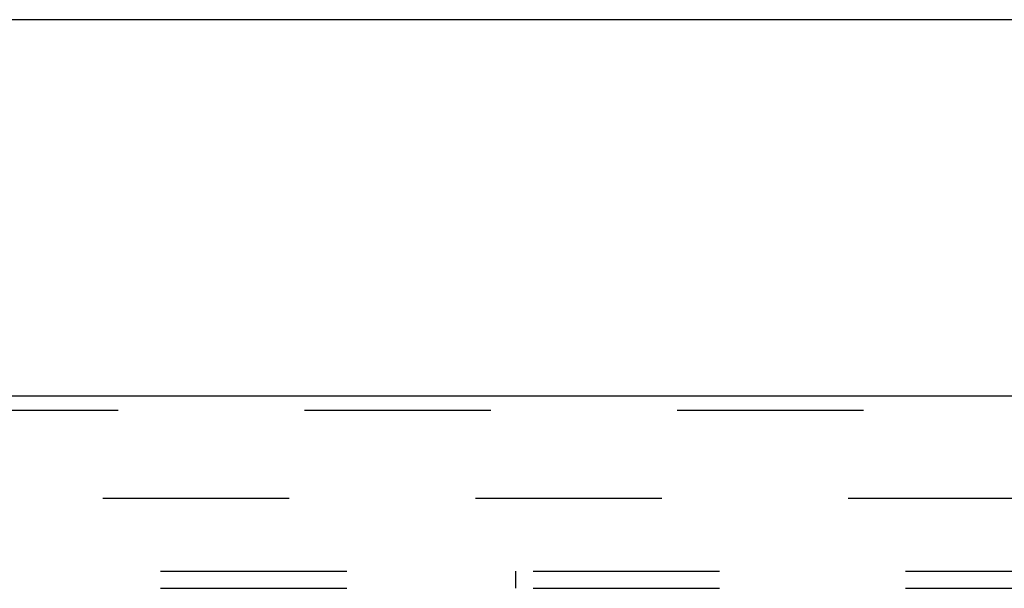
# Model space of a CAD drawing. Header units: inches. Extents: x 0 to 248, y 0 to 160.
# Tile 60 of 69: x 105.32 to 112.52, y 111.25 to 115.41. Entities that reach past the tile are written whole.
import ezdxf

# ---------------------------------------------------------------- set-up
doc = ezdxf.new("R2010")
doc.units = ezdxf.units.IN
doc.header["$LTSCALE"] = 13.627625
doc.header["$MEASUREMENT"] = 0
doc.linetypes.add('HIDDEN', pattern=[0.2, 0.1, -0.1])
doc.layers.get('0').update_dxf_attribs({"linetype": 'CONTINUOUS'})
for name, color, linetype in [('DEFAULT_2', 8, 'HIDDEN'), ('RIGHTHAND_DOOR_ASSEMBLY', 7, 'CONTINUOUS'), ('SUBPANEL', 7, 'CONTINUOUS')]:
    doc.layers.add(name, color=color, linetype=linetype)

msp = doc.modelspace()

# ---------------------------------------------------------------- linework, layer by layer
at = {"color": 3, "linetype": 'Continuous'}
msp.add_line((118.5531, 115.4094), (40.9071, 115.4094), dxfattribs=at)
at = {"layer": 'DEFAULT_2', "color": 8, "linetype": 'HIDDEN'}
msp.add_line((115.4661, 111.9094), (81.3761, 111.9094), dxfattribs=at)
at = {"layer": 'RIGHTHAND_DOOR_ASSEMBLY', "color": 3, "linetype": 'Continuous'}
msp.add_line((80.1471, 112.6594), (116.2506, 112.6594), dxfattribs=at)
at = {"layer": 'RIGHTHAND_DOOR_ASSEMBLY', "color": 8, "linetype": 'HIDDEN'}
msp.add_line((80.1471, 112.5554), (116.2506, 112.5554), dxfattribs=at)
at = {"layer": 'SUBPANEL', "color": 8, "linetype": 'HIDDEN'}
for p, q in [((46.3863, 111.3781), (113.0738, 111.3781)), ((108.9488, 111.2531), (108.9488, 111.3781)), ((46.3863, 111.2531), (113.0738, 111.2531))]:
    msp.add_line(p, q, dxfattribs=at)

doc.saveas('drawing.dxf')
